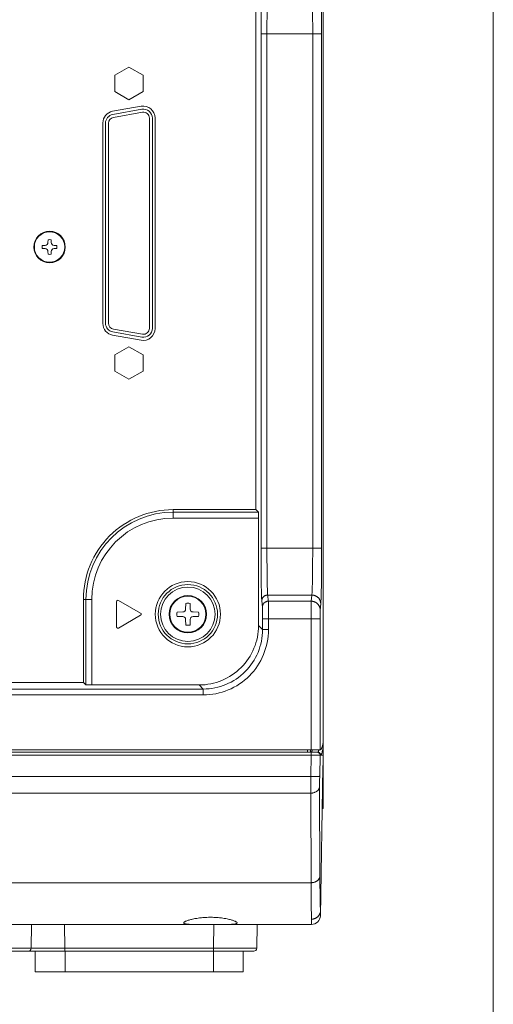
# Model space of a CAD drawing. Header units: millimetres. Extents: x 0 to 420, y -297 to 0.
# Tile 31 of 44: x 404 to 420, y -255 to -222. Entities that reach past the tile are written whole.
import ezdxf

# ---------------------------------------------------------------- set-up
doc = ezdxf.new("R2010")
doc.units = ezdxf.units.MM
doc.header["$MEASUREMENT"] = 0
doc.layers.add('レイヤー 1', color=7, linetype='Continuous', lineweight=0)
doc.layers.add('レイヤー 3', color=7, linetype='Continuous', lineweight=0)

# ---------------------------------------------------------------- blocks, each defined once
blk = doc.blocks.new('Block_3')
at = {"layer": 'レイヤー 1', "color": 18, "lineweight": 18, "true_color": 0x000000}
for p, q in [((414.267, -248.056), (414.267, -182.756)), ((414.27, -184.656), (414.27, -245.796)), ((412, -237.996), (412, -194.736)), ((412.172, -221.978), (414.213, -221.978)), ((412.172, -239.293), (412.172, -221.978)), ((412.372, -239.293), (412.372, -221.978)), ((413.913, -221.978), (413.913, -239.293)), ((414.213, -221.978), (414.213, -239.293)), ((407.723, -223.103), (407.248, -223.378)), ((408.197, -223.378), (407.723, -223.103)), ((407.248, -223.378), (407.248, -223.926)), ((408.197, -223.926), (408.197, -223.378)), ((407.248, -223.926), (407.723, -224.2)), ((407.723, -224.2), (408.197, -223.926)), ((407.173, -224.588), (408.133, -224.419)), ((407.18, -224.695), (408.16, -224.522)), ((408.178, -224.621), (407.198, -224.794)), ((406.843, -231.73), (406.843, -224.982)), ((406.933, -231.721), (406.933, -224.991)), ((407.032, -231.721), (407.032, -224.991)), ((408.413, -224.818), (408.413, -231.894)), ((408.513, -224.818), (408.513, -231.894)), ((408.603, -224.813), (408.603, -231.899)), ((404.994, -229.004), (404.995, -228.911)), ((405.099, -228.911), (405.101, -229.004)), ((404.803, -229.104), (404.896, -229.102)), ((404.896, -229.209), (404.803, -229.208)), ((404.995, -229.4), (404.994, -229.308)), ((405.101, -229.308), (405.099, -229.4)), ((405.199, -229.102), (405.292, -229.104)), ((405.292, -229.208), (405.199, -229.209)), ((407.198, -231.918), (408.178, -232.091)), ((408.133, -232.293), (407.173, -232.124)), ((408.16, -232.189), (407.18, -232.016)), ((407.723, -232.511), (407.248, -232.786)), ((408.197, -232.786), (407.723, -232.511)), ((407.248, -232.786), (407.248, -233.334)), ((408.197, -233.334), (408.197, -232.786)), ((407.248, -233.334), (407.723, -233.608)), ((407.723, -233.608), (408.197, -233.334)), ((409.208, -237.996), (412, -237.996)), ((409.208, -238.28), (409.208, -237.996)), ((412.084, -238.08), (409.208, -238.08)), ((412, -237.996), (412.084, -238.08)), ((412.088, -238.28), (409.208, -238.28)), ((412.088, -241.896), (412.088, -238.28)), ((412.172, -239.293), (414.213, -239.293)), ((413.886, -240.869), (412.398, -240.869)), ((412.418, -241.077), (412.398, -240.869)), ((413.886, -240.869), (413.865, -241.077)), ((406.188, -241.016), (406.472, -241.016)), ((406.188, -243.808), (406.188, -241.016)), ((406.272, -241.016), (406.272, -243.893)), ((406.472, -241.016), (406.472, -243.896)), ((407.308, -241.085), (407.308, -241.947)), ((408.114, -241.481), (407.368, -241.05)), ((409.632, -241.342), (409.636, -241.153)), ((409.78, -241.153), (409.783, -241.342)), ((412.218, -241.274), (412.198, -241.066)), ((413.865, -241.077), (412.418, -241.077)), ((414.186, -241.164), (414.165, -241.373)), ((407.368, -241.981), (408.114, -241.55)), ((409.345, -241.444), (409.534, -241.44)), ((409.881, -241.44), (410.07, -241.444)), ((409.534, -241.591), (409.345, -241.588)), ((409.636, -241.879), (409.632, -241.689)), ((409.783, -241.689), (409.78, -241.879)), ((410.07, -241.588), (409.881, -241.591)), ((412.224, -242.033), (412.088, -241.896)), ((412.224, -241.668), (414.161, -241.668)), ((412.224, -242.033), (412.224, -241.668)), ((412.424, -242.033), (412.424, -241.668)), ((413.861, -241.668), (413.861, -246.076)), ((414.161, -241.668), (414.161, -246.076)), ((412.224, -242.033), (412.424, -242.033)), ((389.568, -243.808), (406.188, -243.808)), ((406.188, -243.808), (406.272, -243.893)), ((388.23, -244.032), (410.224, -244.032)), ((410.088, -243.896), (406.472, -243.896)), ((410.224, -244.032), (410.088, -243.896)), ((410.224, -244.032), (410.224, -244.232)), ((388.23, -244.232), (410.224, -244.232)), ((414.27, -245.796), (414.267, -245.796)), ((414.173, -246.076), (338.868, -246.076)), ((414.073, -246.156), (338.968, -246.156)), ((413.743, -246.076), (413.743, -246.156)), ((413.843, -246.076), (413.843, -246.156)), ((413.861, -246.263), (413.861, -246.156)), ((414.265, -246.03), (414.265, -246.027)), ((414.265, -246.035), (414.265, -246.03)), ((414.265, -246.039), (414.265, -246.035)), ((414.265, -246.049), (414.265, -246.039)), ((414.265, -246.06), (414.265, -246.049)), ((414.267, -246.056), (414.265, -246.056)), ((414.266, -246.08), (414.265, -246.06)), ((414.266, -246.105), (414.266, -246.08)), ((414.266, -246.151), (414.266, -246.105)), ((414.266, -246.255), (414.266, -246.125)), ((414.266, -246.17), (414.266, -246.17)), ((413.861, -246.263), (338.968, -246.263)), ((413.861, -246.263), (413.85, -246.98)), ((414.161, -246.258), (414.149, -246.965)), ((414.173, -246.258), (414.161, -246.258)), ((414.183, -246.255), (414.266, -246.256)), ((414.26, -246.663), (414.262, -246.529)), ((414.262, -246.529), (414.264, -246.39)), ((414.264, -246.39), (414.266, -246.255)), ((414.266, -246.253), (414.266, -246.255)), ((414.266, -246.253), (414.266, -246.253)), ((414.266, -246.256), (414.266, -246.254)), ((414.173, -251.661), (414.26, -246.66)), ((338.968, -246.98), (413.85, -246.98)), ((338.968, -247.538), (413.847, -247.538)), ((413.847, -247.538), (413.857, -250.552)), ((414.146, -247.313), (414.157, -250.327)), ((414.267, -248.056), (414.236, -248.056)), ((413.857, -250.552), (403.352, -250.552)), ((414.176, -251.491), (414.176, -251.492)), ((414.176, -251.492), (414.176, -251.491)), ((413.876, -251.777), (413.873, -251.956)), ((337.012, -251.956), (413.873, -251.956)), ((404.429, -252.758), (404.443, -251.956)), ((405.566, -252.758), (405.552, -251.956)), ((410.583, -251.956), (410.569, -252.758)), ((412.043, -251.956), (412.029, -252.758)), ((404.068, -252.758), (402.969, -252.758)), ((404.429, -252.758), (404.059, -252.758)), ((404.361, -252.758), (404.252, -252.758)), ((404.412, -252.758), (404.361, -252.758)), ((404.425, -252.758), (404.412, -252.758)), ((404.476, -252.758), (404.429, -252.758)), ((405.566, -252.758), (404.467, -252.758)), ((404.553, -252.758), (404.476, -252.758)), ((404.637, -252.758), (404.553, -252.758)), ((404.726, -252.758), (404.637, -252.758)), ((410.625, -252.758), (405.566, -252.758)), ((405.566, -252.856), (405.566, -252.758)), ((411.668, -252.758), (410.569, -252.758)), ((410.569, -252.856), (410.569, -252.758)), ((411.409, -252.758), (411.315, -252.758)), ((411.621, -252.758), (411.541, -252.758)), ((412.029, -252.758), (411.659, -252.758)), ((411.961, -252.758), (411.852, -252.758)), ((412.012, -252.758), (411.961, -252.758)), ((412.025, -252.758), (412.012, -252.758)), ((411.929, -252.856), (396.606, -252.856)), ((404.568, -252.856), (404.568, -253.556)), ((405.568, -252.856), (405.568, -253.556)), ((410.568, -252.856), (410.568, -253.556)), ((411.568, -252.856), (411.568, -253.556)), ((404.568, -253.556), (411.568, -253.556))]:
    blk.add_line(p, q, dxfattribs=at)
for points in [[(412.172, -221.978), (412.172, -221.895), (412.172, -221.717), (412.173, -221.54), (412.174, -221.363), (412.174, -221.256), (412.176, -221.078), (412.177, -220.999), (412.179, -220.821), (412.18, -220.777), (412.183, -220.599), (412.184, -220.568), (412.187, -220.419), (412.189, -220.369), (412.192, -220.287), (412.195, -220.24), (412.195, -220.236), (412.198, -220.206)], [(414.186, -220.107), (414.188, -220.139), (414.189, -220.143), (414.191, -220.193), (414.195, -220.279), (414.197, -220.333), (414.201, -220.489), (414.201, -220.523), (414.202, -220.57), (414.206, -220.757), (414.207, -220.841), (414.209, -221.028), (414.21, -221.141), (414.211, -221.328), (414.212, -221.461), (414.213, -221.648), (414.213, -221.791), (414.213, -221.978)], [(412.372, -221.978), (412.372, -221.904), (412.372, -221.746), (412.373, -221.589), (412.374, -221.431), (412.374, -221.336), (412.376, -221.178), (412.377, -221.107), (412.379, -220.95), (412.38, -220.91), (412.383, -220.753), (412.384, -220.717), (412.387, -220.593), (412.389, -220.543), (412.392, -220.475), (412.395, -220.433), (412.395, -220.428), (412.398, -220.403)], [(413.886, -220.403), (413.888, -220.427), (413.889, -220.433), (413.892, -220.475), (413.895, -220.542), (413.897, -220.593), (413.901, -220.713), (413.902, -220.753), (413.902, -220.792), (413.906, -220.95), (413.907, -221.021), (413.909, -221.178), (413.91, -221.273), (413.911, -221.431), (413.912, -221.506), (413.913, -221.663), (413.913, -221.821), (413.913, -221.978)], [(412.084, -238.08), (412.085, -238.081), (412.085, -238.082), (412.085, -238.083), (412.085, -238.085), (412.085, -238.09), (412.086, -238.097), (412.086, -238.105), (412.086, -238.115), (412.087, -238.127), (412.087, -238.14), (412.087, -238.15), (412.087, -238.17), (412.087, -238.185), (412.088, -238.205), (412.088, -238.222), (412.088, -238.242), (412.088, -238.26), (412.088, -238.28)], [(412.198, -241.066), (412.195, -241.036), (412.195, -241.032), (412.192, -240.985), (412.189, -240.903), (412.187, -240.852), (412.184, -240.704), (412.183, -240.672), (412.182, -240.628), (412.179, -240.45), (412.178, -240.371), (412.176, -240.193), (412.175, -240.086), (412.174, -239.909), (412.173, -239.825), (412.172, -239.648), (412.172, -239.471), (412.172, -239.293)], [(412.398, -240.869), (412.395, -240.843), (412.395, -240.839), (412.392, -240.797), (412.389, -240.728), (412.387, -240.679), (412.384, -240.555), (412.383, -240.519), (412.382, -240.479), (412.379, -240.322), (412.378, -240.251), (412.376, -240.093), (412.375, -239.998), (412.374, -239.841), (412.373, -239.766), (412.372, -239.608), (412.372, -239.451), (412.372, -239.293)], [(413.913, -239.293), (413.913, -239.368), (413.913, -239.525), (413.912, -239.683), (413.911, -239.841), (413.911, -239.936), (413.909, -240.093), (413.908, -240.164), (413.906, -240.322), (413.905, -240.361), (413.902, -240.519), (413.901, -240.558), (413.897, -240.679), (413.895, -240.73), (413.892, -240.797), (413.889, -240.839), (413.888, -240.844), (413.886, -240.869)], [(414.213, -239.293), (414.213, -239.436), (414.213, -239.623), (414.212, -239.756), (414.211, -239.943), (414.211, -240.056), (414.209, -240.243), (414.208, -240.327), (414.206, -240.515), (414.205, -240.562), (414.201, -240.749), (414.201, -240.782), (414.197, -240.939), (414.195, -240.992), (414.191, -241.079), (414.189, -241.129), (414.188, -241.132), (414.186, -241.164)], [(412.198, -241.066), (412.198, -241.056), (412.199, -241.046), (412.2, -241.036), (412.202, -241.026), (412.203, -241.02), (412.206, -241.01), (412.209, -241), (412.213, -240.991), (412.217, -240.981), (412.222, -240.972), (412.227, -240.964), (412.233, -240.955), (412.239, -240.947), (412.243, -240.942), (412.249, -240.934), (412.256, -240.927), (412.264, -240.92), (412.272, -240.913), (412.28, -240.907), (412.289, -240.901), (412.294, -240.898), (412.303, -240.893), (412.312, -240.888), (412.321, -240.884), (412.331, -240.88), (412.341, -240.877), (412.351, -240.875), (412.361, -240.872), (412.367, -240.871), (412.377, -240.87), (412.387, -240.869), (412.398, -240.869)], [(414.186, -241.164), (414.186, -241.152), (414.185, -241.14), (414.184, -241.131), (414.182, -241.119), (414.18, -241.107), (414.177, -241.095), (414.174, -241.083), (414.17, -241.071), (414.167, -241.063), (414.163, -241.052), (414.158, -241.04), (414.152, -241.029), (414.146, -241.018), (414.142, -241.011), (414.135, -241.001), (414.128, -240.99), (414.12, -240.98), (414.115, -240.974), (414.106, -240.965), (414.098, -240.956), (414.089, -240.947), (414.079, -240.939), (414.069, -240.931), (414.059, -240.923), (414.056, -240.922), (414.046, -240.915), (414.035, -240.908), (414.024, -240.902), (414.012, -240.897), (414.001, -240.892), (413.989, -240.887), (413.977, -240.883), (413.965, -240.88), (413.952, -240.876), (413.94, -240.874), (413.937, -240.873), (413.924, -240.871), (413.911, -240.87), (413.899, -240.869), (413.886, -240.869)], [(412.218, -241.274), (412.219, -241.264), (412.219, -241.254), (412.221, -241.244), (412.223, -241.234), (412.224, -241.228), (412.227, -241.218), (412.23, -241.209), (412.234, -241.199), (412.238, -241.19), (412.243, -241.181), (412.248, -241.172), (412.253, -241.163), (412.259, -241.155), (412.263, -241.15), (412.27, -241.143), (412.277, -241.135), (412.285, -241.128), (412.292, -241.122), (412.301, -241.115), (412.309, -241.11), (412.314, -241.106), (412.323, -241.101), (412.332, -241.097), (412.342, -241.093), (412.352, -241.089), (412.361, -241.086), (412.371, -241.083), (412.382, -241.081), (412.387, -241.08), (412.398, -241.078), (412.408, -241.078), (412.418, -241.077)], [(412.424, -241.668), (412.424, -241.64), (412.424, -241.581), (412.424, -241.522), (412.424, -241.463), (412.424, -241.46), (412.423, -241.401), (412.423, -241.342), (412.422, -241.283), (412.422, -241.268), (412.422, -241.209), (412.422, -241.206), (412.421, -241.149), (412.421, -241.148), (412.419, -241.104), (412.419, -241.092), (412.418, -241.077)], [(413.865, -241.077), (413.865, -241.095), (413.864, -241.104), (413.864, -241.149), (413.864, -241.15), (413.863, -241.209), (413.863, -241.223), (413.862, -241.283), (413.862, -241.286), (413.862, -241.345), (413.862, -241.404), (413.861, -241.463), (413.861, -241.491), (413.861, -241.55), (413.861, -241.609), (413.861, -241.668)], [(414.165, -241.373), (414.165, -241.36), (414.164, -241.348), (414.163, -241.34), (414.162, -241.328), (414.159, -241.315), (414.157, -241.303), (414.153, -241.291), (414.15, -241.279), (414.147, -241.272), (414.142, -241.26), (414.137, -241.249), (414.131, -241.237), (414.125, -241.226), (414.121, -241.219), (414.114, -241.209), (414.107, -241.199), (414.099, -241.189), (414.094, -241.183), (414.086, -241.173), (414.077, -241.164), (414.068, -241.156), (414.058, -241.147), (414.048, -241.139), (414.038, -241.132), (414.036, -241.13), (414.025, -241.123), (414.014, -241.117), (414.003, -241.111), (413.991, -241.105), (413.98, -241.1), (413.968, -241.096), (413.956, -241.092), (413.944, -241.088), (413.932, -241.085), (413.919, -241.082), (413.916, -241.082), (413.903, -241.08), (413.891, -241.079), (413.878, -241.078), (413.865, -241.077)], [(412.224, -241.668), (412.224, -241.65), (412.224, -241.61), (412.224, -241.571), (412.224, -241.531), (412.224, -241.529), (412.223, -241.49), (412.223, -241.451), (412.222, -241.411), (412.222, -241.401), (412.222, -241.362), (412.222, -241.36), (412.221, -241.322), (412.221, -241.321), (412.219, -241.292), (412.219, -241.284), (412.218, -241.274)], [(414.165, -241.373), (414.165, -241.381), (414.164, -241.386), (414.164, -241.408), (414.164, -241.409), (414.163, -241.438), (414.163, -241.446), (414.162, -241.475), (414.162, -241.477), (414.162, -241.507), (414.161, -241.536), (414.161, -241.566), (414.161, -241.58), (414.161, -241.609), (414.161, -241.639), (414.161, -241.668)], [(406.472, -243.896), (406.453, -243.896), (406.433, -243.896), (406.416, -243.896), (406.396, -243.896), (406.382, -243.896), (406.362, -243.896), (406.352, -243.895), (406.332, -243.895), (406.319, -243.895), (406.307, -243.895), (406.297, -243.894), (406.288, -243.894), (406.281, -243.894), (406.277, -243.893), (406.275, -243.893), (406.273, -243.893), (406.272, -243.893), (406.272, -243.893)], [(414.173, -246.076), (414.176, -246.076), (414.179, -246.075), (414.182, -246.073), (414.185, -246.072), (414.188, -246.07), (414.19, -246.068), (414.194, -246.064), (414.196, -246.061), (414.2, -246.056), (414.204, -246.05), (414.207, -246.043), (414.212, -246.034), (414.217, -246.023), (414.219, -246.017), (414.224, -246.004), (414.229, -245.989), (414.23, -245.985), (414.236, -245.966), (414.241, -245.945), (414.242, -245.944), (414.248, -245.92), (414.253, -245.897), (414.254, -245.893), (414.259, -245.868), (414.264, -245.842)], [(414.264, -245.842), (414.265, -245.84), (414.265, -245.836), (414.266, -245.824), (414.266, -245.822), (414.266, -245.803), (414.266, -245.798), (414.267, -245.778), (414.267, -245.768), (414.267, -245.749), (414.267, -245.735), (414.267, -245.715), (414.267, -245.703), (414.267, -245.683), (414.267, -245.663), (414.267, -245.643)], [(413.86, -246.155), (413.86, -246.155), (413.859, -246.155), (413.858, -246.155), (413.858, -246.155), (413.857, -246.155), (413.857, -246.155), (413.856, -246.156), (413.855, -246.156), (413.855, -246.156), (413.854, -246.156), (413.853, -246.156)], [(413.906, -246.077), (413.904, -246.082), (413.901, -246.091), (413.898, -246.099), (413.895, -246.108), (413.891, -246.115), (413.887, -246.123), (413.883, -246.131), (413.882, -246.132), (413.879, -246.138), (413.875, -246.142), (413.871, -246.146), (413.87, -246.148), (413.866, -246.151), (413.863, -246.153), (413.86, -246.155)], [(414.081, -246.154), (414.08, -246.154), (414.08, -246.155), (414.079, -246.155), (414.079, -246.155), (414.078, -246.155), (414.077, -246.155), (414.076, -246.156), (414.076, -246.156), (414.075, -246.156), (414.074, -246.156), (414.073, -246.156)], [(414.126, -246.077), (414.125, -246.081), (414.122, -246.09), (414.118, -246.099), (414.115, -246.107), (414.112, -246.114), (414.108, -246.122), (414.104, -246.13), (414.103, -246.13), (414.1, -246.136), (414.096, -246.141), (414.092, -246.146), (414.091, -246.147), (414.087, -246.15), (414.084, -246.153), (414.081, -246.154)], [(414.081, -246.154), (414.088, -246.154), (414.095, -246.155), (414.102, -246.157), (414.105, -246.157), (414.112, -246.159), (414.119, -246.162), (414.126, -246.165), (414.132, -246.168), (414.138, -246.172), (414.141, -246.174), (414.146, -246.178), (414.152, -246.183), (414.156, -246.189), (414.161, -246.194), (414.163, -246.197), (414.167, -246.203), (414.17, -246.209), (414.173, -246.216), (414.176, -246.223), (414.178, -246.23), (414.179, -246.237), (414.18, -246.24), (414.181, -246.247), (414.181, -246.254)], [(414.264, -246.025), (414.26, -246.046), (414.254, -246.07), (414.249, -246.094), (414.243, -246.119), (414.238, -246.137), (414.233, -246.156), (414.228, -246.173), (414.222, -246.188), (414.221, -246.191), (414.217, -246.203), (414.212, -246.214), (414.21, -246.218), (414.206, -246.226), (414.202, -246.233), (414.198, -246.238), (414.195, -246.243), (414.191, -246.247), (414.191, -246.247), (414.187, -246.25), (414.184, -246.253), (414.181, -246.254)], [(414.265, -246.027), (414.264, -246.025), (414.264, -246.024), (414.264, -246.022), (414.264, -246.021), (414.264, -246.019), (414.264, -246.018), (414.264, -246.016), (414.264, -246.015), (414.263, -246.013), (414.263, -246.012), (414.263, -246.01), (414.263, -246.008), (414.262, -246.005), (414.262, -246.003), (414.261, -246), (414.26, -245.997), (414.259, -245.994), (414.258, -245.991), (414.257, -245.988), (414.256, -245.984), (414.254, -245.981), (414.252, -245.978), (414.25, -245.974), (414.248, -245.971), (414.246, -245.967), (414.243, -245.963), (414.24, -245.96), (414.238, -245.957)], [(414.266, -246.125), (414.266, -246.124), (414.266, -246.114), (414.266, -246.104), (414.266, -246.094), (414.266, -246.084), (414.266, -246.076), (414.265, -246.066), (414.265, -246.061), (414.265, -246.051), (414.265, -246.048), (414.265, -246.039), (414.265, -246.03), (414.264, -246.027), (414.264, -246.025), (414.264, -246.025), (414.264, -246.025)], [(414.266, -246.17), (414.266, -246.168), (414.266, -246.166), (414.266, -246.164), (414.266, -246.162), (414.266, -246.161), (414.266, -246.159), (414.266, -246.157), (414.266, -246.155), (414.266, -246.153), (414.266, -246.151)], [(414.266, -246.253), (414.266, -246.245), (414.266, -246.236), (414.266, -246.228), (414.266, -246.22), (414.266, -246.211), (414.266, -246.203), (414.266, -246.195), (414.266, -246.186), (414.266, -246.178), (414.266, -246.17)], [(414.161, -246.258), (414.16, -246.258), (414.16, -246.258), (414.159, -246.258), (414.157, -246.259), (414.154, -246.259), (414.147, -246.259), (414.137, -246.26), (414.124, -246.261), (414.109, -246.261), (414.091, -246.262), (414.071, -246.262), (414.056, -246.262), (414.026, -246.263), (414.005, -246.263), (413.975, -246.263), (413.949, -246.263), (413.919, -246.263), (413.891, -246.263), (413.861, -246.263)], [(414.183, -246.255), (414.182, -246.255), (414.181, -246.256), (414.18, -246.256), (414.18, -246.256), (414.179, -246.257), (414.178, -246.257), (414.177, -246.257), (414.176, -246.257), (414.175, -246.257), (414.174, -246.258), (414.173, -246.258)], [(414.181, -246.254), (414.181, -246.254), (414.181, -246.254), (414.181, -246.255), (414.181, -246.255), (414.182, -246.255), (414.182, -246.255), (414.182, -246.255), (414.182, -246.255), (414.182, -246.255), (414.182, -246.255), (414.183, -246.255)], [(413.85, -246.98), (413.849, -247.009), (413.849, -247.065), (413.848, -247.121), (413.848, -247.176), (413.847, -247.232), (413.847, -247.288), (413.847, -247.315), (413.847, -247.37), (413.847, -247.426), (413.847, -247.482), (413.847, -247.538)], [(414.149, -246.965), (414.149, -246.966), (414.148, -246.967), (414.147, -246.967), (414.145, -246.968), (414.143, -246.969), (414.137, -246.97), (414.135, -246.971), (414.127, -246.972), (414.125, -246.972), (414.112, -246.974), (414.112, -246.974), (414.097, -246.975), (414.076, -246.977), (414.06, -246.978), (414.03, -246.979), (414.014, -246.98), (413.993, -246.98), (413.963, -246.981), (413.938, -246.981), (413.907, -246.981), (413.88, -246.981), (413.85, -246.98)], [(414.149, -246.965), (414.149, -246.983), (414.149, -247.018), (414.148, -247.052), (414.148, -247.087), (414.147, -247.122), (414.147, -247.157), (414.147, -247.174), (414.147, -247.209), (414.146, -247.243), (414.146, -247.278), (414.146, -247.313)], [(414.146, -247.313), (414.146, -247.323), (414.145, -247.332), (414.143, -247.342), (414.141, -247.351), (414.139, -247.357), (414.136, -247.366), (414.133, -247.376), (414.129, -247.385), (414.124, -247.394), (414.122, -247.399), (414.116, -247.408), (414.11, -247.417), (414.104, -247.426), (414.097, -247.434), (414.093, -247.438), (414.086, -247.446), (414.077, -247.454), (414.069, -247.462), (414.059, -247.469), (414.056, -247.472), (414.046, -247.479), (414.036, -247.486), (414.025, -247.492), (414.014, -247.498), (414.002, -247.504), (413.99, -247.509), (413.977, -247.514), (413.964, -247.519), (413.96, -247.52), (413.946, -247.524), (413.933, -247.528), (413.919, -247.531), (413.905, -247.533), (413.891, -247.535), (413.877, -247.536), (413.862, -247.537), (413.848, -247.538), (413.847, -247.538)], [(414.157, -250.327), (414.156, -250.337), (414.155, -250.347), (414.153, -250.356), (414.151, -250.366), (414.15, -250.372), (414.147, -250.381), (414.143, -250.39), (414.139, -250.4), (414.134, -250.409), (414.132, -250.414), (414.126, -250.423), (414.12, -250.432), (414.114, -250.44), (414.107, -250.449), (414.104, -250.453), (414.096, -250.461), (414.087, -250.469), (414.079, -250.476), (414.069, -250.484), (414.066, -250.486), (414.056, -250.494), (414.046, -250.5), (414.035, -250.507), (414.024, -250.513), (414.012, -250.519), (414, -250.524), (413.987, -250.529), (413.974, -250.533), (413.97, -250.535), (413.956, -250.539), (413.943, -250.542), (413.929, -250.545), (413.915, -250.548), (413.901, -250.549), (413.887, -250.551), (413.872, -250.552), (413.858, -250.552), (413.857, -250.552)], [(414.157, -250.327), (414.157, -250.365), (414.157, -250.481), (414.158, -250.597), (414.159, -250.714), (414.16, -250.806), (414.161, -250.922), (414.163, -251.039), (414.163, -251.066), (414.166, -251.183), (414.169, -251.299), (414.17, -251.337), (414.173, -251.419), (414.176, -251.491)], [(413.857, -250.552), (413.857, -250.591), (413.857, -250.714), (413.858, -250.836), (413.859, -250.959), (413.86, -251.056), (413.861, -251.179), (413.863, -251.301), (413.863, -251.33), (413.866, -251.453), (413.869, -251.575), (413.87, -251.611), (413.873, -251.7), (413.876, -251.777)], [(414.176, -251.492), (414.176, -251.504), (414.175, -251.516), (414.174, -251.524), (414.172, -251.536), (414.169, -251.548), (414.166, -251.56), (414.163, -251.571), (414.159, -251.583), (414.154, -251.595), (414.151, -251.601), (414.146, -251.612), (414.14, -251.623), (414.134, -251.634), (414.127, -251.645), (414.123, -251.651), (414.116, -251.661), (414.108, -251.67), (414.1, -251.68), (414.095, -251.685), (414.086, -251.694), (414.077, -251.702), (414.067, -251.71), (414.057, -251.718), (414.047, -251.725), (414.036, -251.732), (414.035, -251.733), (414.024, -251.739), (414.013, -251.745), (414.001, -251.75), (413.99, -251.755), (413.978, -251.76), (413.966, -251.764), (413.953, -251.767), (413.941, -251.77), (413.928, -251.773), (413.915, -251.774), (413.914, -251.775), (413.902, -251.776), (413.889, -251.777), (413.876, -251.777)], [(409.568, -251.904), (409.568, -251.901), (409.569, -251.898), (409.571, -251.894), (409.572, -251.892), (409.575, -251.888), (409.577, -251.885), (409.582, -251.881), (409.585, -251.879), (409.592, -251.873), (409.601, -251.867), (409.606, -251.864), (409.619, -251.857), (409.633, -251.85), (409.636, -251.849), (409.653, -251.841), (409.673, -251.833), (409.673, -251.833), (409.696, -251.825), (409.718, -251.817), (409.746, -251.808), (409.77, -251.801), (409.803, -251.792), (409.829, -251.786), (409.866, -251.777), (409.903, -251.769), (409.943, -251.761), (409.965, -251.757), (410.007, -251.75), (410.05, -251.744), (410.094, -251.738), (410.12, -251.735), (410.166, -251.73), (410.212, -251.725), (410.258, -251.722), (410.305, -251.719), (410.352, -251.717), (410.399, -251.715), (410.447, -251.715), (410.468, -251.715)], [(410.468, -251.715), (410.488, -251.715), (410.536, -251.715), (410.583, -251.717), (410.63, -251.719), (410.677, -251.722), (410.723, -251.725), (410.769, -251.73), (410.815, -251.735), (410.841, -251.738), (410.885, -251.744), (410.928, -251.75), (410.97, -251.757), (410.992, -251.761), (411.032, -251.769), (411.07, -251.777), (411.106, -251.786), (411.132, -251.792), (411.165, -251.801), (411.189, -251.808), (411.217, -251.817), (411.239, -251.825), (411.262, -251.833), (411.262, -251.833), (411.282, -251.841), (411.299, -251.849), (411.302, -251.85), (411.316, -251.857), (411.329, -251.864), (411.334, -251.867), (411.343, -251.873), (411.35, -251.879), (411.353, -251.881), (411.358, -251.885), (411.36, -251.888), (411.363, -251.892), (411.364, -251.894), (411.366, -251.898), (411.367, -251.901), (411.368, -251.904)], [(410.025, -251.956), (410.02, -251.956), (409.973, -251.956), (409.926, -251.955), (409.883, -251.955), (409.835, -251.954), (409.831, -251.954), (409.791, -251.953), (409.756, -251.951), (409.741, -251.95), (409.714, -251.949), (409.69, -251.947), (409.681, -251.946), (409.662, -251.944), (409.652, -251.942), (409.637, -251.94), (409.628, -251.938), (409.616, -251.936), (409.607, -251.933), (409.599, -251.931), (409.598, -251.93), (409.591, -251.928), (409.585, -251.925), (409.583, -251.924), (409.579, -251.921), (409.575, -251.919), (409.573, -251.917), (409.571, -251.914), (409.569, -251.912), (409.569, -251.91), (409.568, -251.907), (409.568, -251.904)], [(411.368, -251.904), (411.367, -251.907), (411.366, -251.91), (411.366, -251.912), (411.364, -251.914), (411.362, -251.917), (411.36, -251.919), (411.356, -251.921), (411.352, -251.924), (411.35, -251.925), (411.344, -251.928), (411.337, -251.93), (411.336, -251.931), (411.328, -251.933), (411.319, -251.936), (411.307, -251.938), (411.298, -251.94), (411.283, -251.942), (411.273, -251.944), (411.254, -251.946), (411.245, -251.947), (411.221, -251.949), (411.194, -251.95), (411.179, -251.951), (411.144, -251.953), (411.104, -251.954), (411.1, -251.954), (411.057, -251.955), (411.009, -251.955), (411.004, -251.955), (410.957, -251.956), (410.91, -251.956)], [(404.252, -252.758), (404.13, -252.758), (404.096, -252.758)], [(404.429, -252.758), (404.428, -252.758), (404.425, -252.758)], [(404.868, -252.758), (404.772, -252.758), (404.726, -252.758)], [(405.02, -252.758), (404.918, -252.758), (404.868, -252.758)], [(405.179, -252.758), (405.072, -252.758), (405.02, -252.758)], [(410.956, -252.758), (410.847, -252.758), (410.792, -252.758), (410.737, -252.758), (410.681, -252.758)], [(411.115, -252.758), (411.01, -252.758), (410.956, -252.758)], [(411.315, -252.758), (411.217, -252.758), (411.167, -252.758), (411.115, -252.758)], [(411.541, -252.758), (411.454, -252.758), (411.409, -252.758)], [(411.852, -252.758), (411.73, -252.758), (411.696, -252.758)], [(412.029, -252.758), (412.028, -252.758), (412.025, -252.758)]]:
    blk.add_lwpolyline(points, dxfattribs=at)
for points in [[(407.173, -224.588), (406.982, -224.622), (406.843, -224.788), (406.843, -224.982)], [(408.46, -224.506), (408.369, -224.43), (408.25, -224.398), (408.133, -224.419)], [(408.405, -224.588), (408.337, -224.531), (408.248, -224.507), (408.16, -224.522)], [(408.341, -224.665), (408.296, -224.627), (408.236, -224.611), (408.178, -224.621)], [(408.413, -224.818), (408.413, -224.759), (408.386, -224.703), (408.341, -224.665)], [(408.513, -224.818), (408.513, -224.729), (408.473, -224.645), (408.405, -224.588)], [(408.603, -224.813), (408.603, -224.694), (408.55, -224.582), (408.46, -224.506)], [(407.18, -224.695), (407.037, -224.72), (406.933, -224.845), (406.933, -224.991)], [(407.198, -224.794), (407.102, -224.81), (407.032, -224.894), (407.032, -224.991)], [(405.099, -228.911), (405.065, -228.904), (405.03, -228.904), (404.995, -228.911)], [(404.803, -229.104), (404.796, -229.138), (404.796, -229.174), (404.803, -229.208)], [(404.896, -229.102), (404.95, -229.101), (404.993, -229.058), (404.994, -229.004)], [(404.994, -229.308), (404.993, -229.254), (404.95, -229.21), (404.896, -229.209)], [(405.101, -229.004), (405.102, -229.058), (405.146, -229.101), (405.199, -229.102)], [(405.199, -229.209), (405.146, -229.21), (405.102, -229.254), (405.101, -229.308)], [(405.292, -229.104), (405.299, -229.138), (405.299, -229.174), (405.292, -229.208)], [(404.995, -229.4), (405.03, -229.408), (405.065, -229.408), (405.099, -229.4)], [(406.843, -231.73), (406.843, -231.924), (406.982, -232.09), (407.173, -232.124)], [(406.933, -231.721), (406.933, -231.867), (407.037, -231.991), (407.18, -232.016)], [(407.032, -231.721), (407.032, -231.818), (407.102, -231.901), (407.198, -231.918)], [(408.341, -232.047), (408.386, -232.009), (408.413, -231.953), (408.413, -231.894)], [(408.405, -232.124), (408.473, -232.067), (408.513, -231.982), (408.513, -231.894)], [(408.46, -232.206), (408.55, -232.13), (408.603, -232.017), (408.603, -231.899)], [(408.133, -232.293), (408.25, -232.314), (408.369, -232.282), (408.46, -232.206)], [(408.16, -232.189), (408.248, -232.205), (408.337, -232.181), (408.405, -232.124)], [(408.178, -232.091), (408.236, -232.101), (408.296, -232.085), (408.341, -232.047)], [(409.208, -238.08), (407.586, -238.08), (406.272, -239.395), (406.272, -241.016)], [(409.208, -237.996), (408.407, -237.996), (407.638, -238.314), (407.072, -238.88)], [(409.208, -238.28), (407.697, -238.28), (406.472, -239.505), (406.472, -241.016)], [(407.072, -238.88), (406.506, -239.447), (406.188, -240.215), (406.188, -241.016)], [(407.328, -241.05), (407.315, -241.058), (407.308, -241.071), (407.308, -241.085)], [(407.368, -241.05), (407.355, -241.043), (407.34, -241.043), (407.328, -241.05)], [(409.78, -241.153), (409.732, -241.143), (409.683, -241.143), (409.636, -241.153)], [(408.114, -241.481), (408.126, -241.488), (408.134, -241.502), (408.134, -241.516)], [(408.134, -241.516), (408.134, -241.53), (408.126, -241.543), (408.114, -241.55)], [(409.345, -241.444), (409.335, -241.491), (409.335, -241.54), (409.345, -241.588)], [(409.534, -241.44), (409.588, -241.44), (409.631, -241.396), (409.632, -241.342)], [(409.783, -241.342), (409.784, -241.396), (409.827, -241.44), (409.881, -241.44)], [(410.07, -241.444), (410.08, -241.491), (410.08, -241.54), (410.07, -241.588)], [(409.632, -241.689), (409.631, -241.635), (409.588, -241.592), (409.534, -241.591)], [(409.636, -241.879), (409.683, -241.888), (409.732, -241.888), (409.78, -241.879)], [(409.881, -241.591), (409.827, -241.592), (409.784, -241.635), (409.783, -241.689)], [(412.088, -241.896), (412.088, -242.427), (411.877, -242.935), (411.502, -243.31)], [(407.308, -241.947), (407.308, -241.961), (407.315, -241.974), (407.328, -241.981)], [(407.328, -241.981), (407.34, -241.988), (407.355, -241.988), (407.368, -241.981)], [(412.224, -242.033), (412.224, -242.563), (412.013, -243.072), (411.638, -243.447)], [(412.424, -242.033), (412.424, -242.616), (412.192, -243.176), (411.78, -243.588)], [(411.502, -243.31), (411.127, -243.686), (410.619, -243.896), (410.088, -243.896)], [(411.638, -243.447), (411.263, -243.822), (410.755, -244.032), (410.224, -244.032)], [(411.78, -243.588), (411.367, -244.001), (410.808, -244.232), (410.224, -244.232)], [(414.061, -246.156), (414.088, -246.156), (414.113, -246.167), (414.132, -246.186)], [(414.073, -246.156), (414.1, -246.156), (414.126, -246.167), (414.145, -246.186)], [(414.132, -246.186), (414.151, -246.205), (414.161, -246.231), (414.161, -246.258)], [(414.145, -246.186), (414.163, -246.205), (414.174, -246.231), (414.173, -246.258)], [(414.264, -246.025), (414.264, -246), (414.254, -245.976), (414.238, -245.958)], [(414.266, -246.256), (414.264, -246.391), (414.262, -246.525), (414.26, -246.66)], [(413.873, -251.956), (414.037, -251.956), (414.17, -251.825), (414.173, -251.661)], [(404.329, -252.856), (404.384, -252.856), (404.428, -252.812), (404.429, -252.758)], [(411.929, -252.856), (411.984, -252.856), (412.028, -252.812), (412.029, -252.758)]]:
    blk.add_open_spline(points, degree=3, dxfattribs=at)
for points in [[(405.578, -229.156), (405.578, -228.863), (405.34, -228.626), (405.048, -228.626), (404.755, -228.626), (404.518, -228.863), (404.518, -229.156), (404.518, -229.449), (404.755, -229.686), (405.048, -229.686), (405.34, -229.686), (405.578, -229.449), (405.578, -229.156)], [(405.56, -229.156), (405.56, -228.873), (405.331, -228.643), (405.048, -228.643), (404.764, -228.643), (404.535, -228.873), (404.535, -229.156), (404.535, -229.439), (404.764, -229.668), (405.048, -229.668), (405.331, -229.668), (405.56, -229.439), (405.56, -229.156)], [(410.806, -241.516), (410.806, -240.909), (410.314, -240.418), (409.708, -240.418), (409.101, -240.418), (408.609, -240.909), (408.609, -241.516), (408.609, -242.122), (409.101, -242.614), (409.708, -242.614), (410.314, -242.614), (410.806, -242.122), (410.806, -241.516)], [(410.706, -241.516), (410.706, -240.964), (410.259, -240.518), (409.708, -240.518), (409.156, -240.518), (408.709, -240.964), (408.709, -241.516), (408.709, -242.067), (409.156, -242.514), (409.708, -242.514), (410.259, -242.514), (410.706, -242.067), (410.706, -241.516)], [(410.624, -241.516), (410.624, -241.01), (410.214, -240.6), (409.708, -240.6), (409.201, -240.6), (408.791, -241.01), (408.791, -241.516), (408.791, -242.022), (409.201, -242.432), (409.708, -242.432), (410.214, -242.432), (410.624, -242.022), (410.624, -241.516)], [(410.338, -241.516), (410.338, -241.168), (410.055, -240.886), (409.708, -240.886), (409.36, -240.886), (409.078, -241.168), (409.078, -241.516), (409.078, -241.864), (409.36, -242.146), (409.708, -242.146), (410.055, -242.146), (410.338, -241.864), (410.338, -241.516)], [(410.315, -241.516), (410.315, -241.18), (410.043, -240.909), (409.708, -240.909), (409.372, -240.909), (409.1, -241.18), (409.1, -241.516), (409.1, -241.851), (409.372, -242.123), (409.708, -242.123), (410.043, -242.123), (410.315, -241.851), (410.315, -241.516)]]:
    blk.add_open_spline(points, degree=3, knots=[0, 0, 0, 0, 1, 1, 1, 2, 2, 2, 3, 3, 3, 4, 4, 4, 4], dxfattribs=at)

msp = doc.modelspace()

# ---------------------------------------------------------------- linework, layer by layer
at = {"layer": 'レイヤー 3'}
msp.add_lwpolyline([(420, -297), (0, -297), (0, 0), (420, 0)], close=True, dxfattribs=at)

# ---------------------------------------------------------------- block references
at = {"layer": 'レイヤー 1'}
msp.add_blockref('Block_3', (0, 0), dxfattribs=at)

doc.saveas('drawing.dxf')
